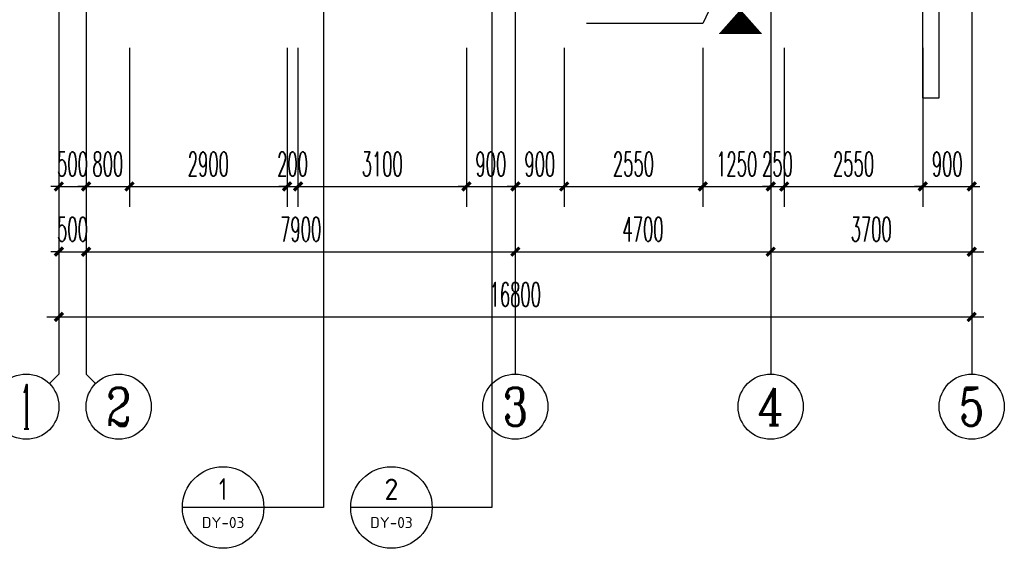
# Model space of a CAD drawing. Extents: x 1779708 to 7299578, y -1121471 to 88434.
# Tile 54 of 100: x 4196195 to 4214317, y -1072048 to -1062326. Entities that reach past the tile are written whole.
import ezdxf
from ezdxf.enums import TextEntityAlignment as Align

# ---------------------------------------------------------------- set-up
doc = ezdxf.new("R2010")
doc.units = 0
doc.header["$LTSCALE"] = 1000
doc.header["$MEASUREMENT"] = 0
doc.linetypes.add('DOTE', pattern=[2.42, 2, -0.2, 0.02, -0.2])
doc.layers.get('0').update_dxf_attribs({"linetype": 'CONTINUOUS'})
doc.layers.get('Defpoints').update_dxf_attribs({"linetype": 'CONTINUOUS'})
for name, color, linetype in [('AXIS', 3, 'CONTINUOUS'), ('AXIS_TEXT', 7, 'CONTINUOUS'), ('DIM_IDEN', 3, 'CONTINUOUS'), ('DIM_LEAD', 3, 'CONTINUOUS'), ('DOTE', 1, 'DOTE'), ('GGSignatureLayer', 7, 'CONTINUOUS'), ('PUB_DIM', 3, 'CONTINUOUS'), ('PUB_TEXT', 7, 'CONTINUOUS'), ('WALL', 255, 'CONTINUOUS')]:
    doc.layers.add(name, color=color, linetype=linetype)
doc.styles.add('_TCH_AXIS', font='COMPLEX', dxfattribs={"bigfont": 'GBCBIG'})
doc.styles.add('_TCH_DIM_T3', font='SIMPLEX.shx', dxfattribs={"width": 0.494118, "bigfont": 'GBCBIG.shx'})
doc.styles.add('COMPLEX', font='COMPLEX')
doc.styles.get("Standard").update_dxf_attribs({"font": 'GBENOR', "bigfont": 'GBCBIG'})
doc.dimstyles.new('_TCH_ARCH&&150', dxfattribs={"dimtxt": 446.25, "dimasz": 150, "dimexe": 375, "dimexo": 450, "dimgap": 189.375, "dimtad": 1, "dimdec": 0, "dimzin": 0, "dimdsep": 46, "dimtxsty": '_TCH_DIM_T3', "dimblk": 'ARCHTICK', "dimcen": 0.09, "dimdle": 225, "dimclrt": 7, "dimazin": 2, "dimtfac": 1, "dimtdec": 0, "dimtix": 1, "dimtmove": 2, "dimatfit": 3, "dimfxl": 250, "dimtolj": 1, "dimtzin": 0, "dimarcsym": 0})

# ---------------------------------------------------------------- blocks, each defined once
blk = doc.blocks.new('_AXISO')
blk.add_circle((0, 0), 0.5)
at = {"layer": 'AXIS_TEXT', "style": 'COMPLEX', "width": 1.041667}
blk.add_attdef('A', text='', height=0.56, dxfattribs=at).set_placement((-0.25, -0.28), (0.25, -0.28), align=Align.FIT)
blk = doc.blocks.new('_ArchTick')
at = {"color": 0, "linetype": 'ByBlock', "const_width": 0.4}
blk.add_lwpolyline([(-0.5, -0.5), (0.5, 0.5)], dxfattribs=at)
blk = doc.blocks.new('*D4544')
at = {"layer": 'AXIS', "color": 0, "lineweight": -2, "transparency": 16777216}
for p, q in [((4196917, -1063293), (4196917, -1068168)), ((4213717, -1063293), (4213717, -1068168)), ((4196692, -1067793), (4213942, -1067793))]:
    blk.add_line(p, q, dxfattribs=at)
at = {"layer": 'Defpoints', "color": 0, "transparency": 16777216}
for p in [(4196917, -1062843), (4213717, -1062843), (4213717, -1067793)]:
    blk.add_point(p, dxfattribs=at)
at = {"layer": 'AXIS', "color": 0, "lineweight": -2, "transparency": 16777216, "xscale": 150, "yscale": 150, "zscale": 150, "rotation": 180}
blk.add_blockref('_ArchTick', (4196917, -1067793), dxfattribs=at)
at = {"layer": 'AXIS', "color": 0, "lineweight": -2, "transparency": 16777216, "xscale": 150, "yscale": 150, "zscale": 150}
blk.add_blockref('_ArchTick', (4213717, -1067793), dxfattribs=at)
at = {"layer": 'AXIS', "color": 7, "transparency": 16777216, "insert": (4205317, -1067381), "char_height": 446.2, "attachment_point": 5, "style": '_TCH_DIM_T3'}
blk.add_mtext('\\A1;16800', dxfattribs=at)
blk = doc.blocks.new('*D4545')
at = {"layer": 'AXIS', "color": 0, "lineweight": -2, "transparency": 16777216}
for p, q in [((4196917, -1063293), (4196917, -1066968)), ((4197417, -1063293), (4197417, -1066968)), ((4196917, -1066593), (4196767, -1066593)), ((4196917, -1066593), (4197417, -1066593)), ((4197417, -1066593), (4197567, -1066593))]:
    blk.add_line(p, q, dxfattribs=at)
at = {"layer": 'Defpoints', "color": 0, "transparency": 16777216}
for p in [(4196917, -1062843), (4197417, -1062843), (4197417, -1066593)]:
    blk.add_point(p, dxfattribs=at)
at = {"layer": 'AXIS', "color": 0, "lineweight": -2, "transparency": 16777216, "xscale": 150, "yscale": 150, "zscale": 150}
blk.add_blockref('_ArchTick', (4196917, -1066593), dxfattribs=at)
at = {"layer": 'AXIS', "color": 0, "lineweight": -2, "transparency": 16777216, "xscale": 150, "yscale": 150, "zscale": 150, "rotation": 180}
blk.add_blockref('_ArchTick', (4197417, -1066593), dxfattribs=at)
at = {"layer": 'AXIS', "color": 7, "transparency": 16777216, "insert": (4197167, -1066181), "char_height": 446.2, "attachment_point": 5, "style": '_TCH_DIM_T3'}
blk.add_mtext('\\A1;500', dxfattribs=at)
blk = doc.blocks.new('*D4546')
at = {"layer": 'AXIS', "color": 0, "lineweight": -2, "transparency": 16777216}
for p, q in [((4197417, -1063293), (4197417, -1066968)), ((4205317, -1063293), (4205317, -1066968)), ((4197192, -1066593), (4205542, -1066593))]:
    blk.add_line(p, q, dxfattribs=at)
at = {"layer": 'Defpoints', "color": 0, "transparency": 16777216}
for p in [(4197417, -1062843), (4205317, -1062843), (4205317, -1066593)]:
    blk.add_point(p, dxfattribs=at)
at = {"layer": 'AXIS', "color": 0, "lineweight": -2, "transparency": 16777216, "xscale": 150, "yscale": 150, "zscale": 150, "rotation": 180}
blk.add_blockref('_ArchTick', (4197417, -1066593), dxfattribs=at)
at = {"layer": 'AXIS', "color": 0, "lineweight": -2, "transparency": 16777216, "xscale": 150, "yscale": 150, "zscale": 150}
blk.add_blockref('_ArchTick', (4205317, -1066593), dxfattribs=at)
at = {"layer": 'AXIS', "color": 7, "transparency": 16777216, "insert": (4201367, -1066181), "char_height": 446.2, "attachment_point": 5, "style": '_TCH_DIM_T3'}
blk.add_mtext('\\A1;7900', dxfattribs=at)
blk = doc.blocks.new('*D4547')
at = {"layer": 'AXIS', "color": 0, "lineweight": -2, "transparency": 16777216}
for p, q in [((4205317, -1063293), (4205317, -1066968)), ((4210017, -1063293), (4210017, -1066968)), ((4205092, -1066593), (4210242, -1066593))]:
    blk.add_line(p, q, dxfattribs=at)
at = {"layer": 'Defpoints', "color": 0, "transparency": 16777216}
for p in [(4205317, -1062843), (4210017, -1062843), (4210017, -1066593)]:
    blk.add_point(p, dxfattribs=at)
at = {"layer": 'AXIS', "color": 0, "lineweight": -2, "transparency": 16777216, "xscale": 150, "yscale": 150, "zscale": 150, "rotation": 180}
blk.add_blockref('_ArchTick', (4205317, -1066593), dxfattribs=at)
at = {"layer": 'AXIS', "color": 0, "lineweight": -2, "transparency": 16777216, "xscale": 150, "yscale": 150, "zscale": 150}
blk.add_blockref('_ArchTick', (4210017, -1066593), dxfattribs=at)
at = {"layer": 'AXIS', "color": 7, "transparency": 16777216, "insert": (4207667, -1066181), "char_height": 446.2, "attachment_point": 5, "style": '_TCH_DIM_T3'}
blk.add_mtext('\\A1;4700', dxfattribs=at)
blk = doc.blocks.new('*D4548')
at = {"layer": 'AXIS', "color": 0, "lineweight": -2, "transparency": 16777216}
for p, q in [((4210017, -1063293), (4210017, -1066968)), ((4213717, -1063293), (4213717, -1066968)), ((4209792, -1066593), (4213942, -1066593))]:
    blk.add_line(p, q, dxfattribs=at)
at = {"layer": 'Defpoints', "color": 0, "transparency": 16777216}
for p in [(4210017, -1062843), (4213717, -1062843), (4213717, -1066593)]:
    blk.add_point(p, dxfattribs=at)
at = {"layer": 'AXIS', "color": 0, "lineweight": -2, "transparency": 16777216, "xscale": 150, "yscale": 150, "zscale": 150, "rotation": 180}
blk.add_blockref('_ArchTick', (4210017, -1066593), dxfattribs=at)
at = {"layer": 'AXIS', "color": 0, "lineweight": -2, "transparency": 16777216, "xscale": 150, "yscale": 150, "zscale": 150}
blk.add_blockref('_ArchTick', (4213717, -1066593), dxfattribs=at)
at = {"layer": 'AXIS', "color": 7, "transparency": 16777216, "insert": (4211867, -1066181), "char_height": 446.2, "attachment_point": 5, "style": '_TCH_DIM_T3'}
blk.add_mtext('\\A1;3700', dxfattribs=at)
blk = doc.blocks.new('*D5219')
at = {"layer": 'Defpoints', "color": 0, "transparency": 16777216}
for p in [(4212817, -1062393), (4213717, -1062393), (4213717, -1065393)]:
    blk.add_point(p, dxfattribs=at)
at = {"layer": 'PUB_DIM', "color": 0, "lineweight": -2, "transparency": 16777216}
for p, q in [((4212817, -1062843), (4212817, -1065768)), ((4213717, -1062843), (4213717, -1065768)), ((4212817, -1065393), (4212667, -1065393)), ((4212817, -1065393), (4213717, -1065393)), ((4213717, -1065393), (4213867, -1065393))]:
    blk.add_line(p, q, dxfattribs=at)
at = {"layer": 'PUB_DIM', "color": 0, "lineweight": -2, "transparency": 16777216, "xscale": 150, "yscale": 150, "zscale": 150}
blk.add_blockref('_ArchTick', (4212817, -1065393), dxfattribs=at)
at = {"layer": 'PUB_DIM', "color": 0, "lineweight": -2, "transparency": 16777216, "xscale": 150, "yscale": 150, "zscale": 150, "rotation": 180}
blk.add_blockref('_ArchTick', (4213717, -1065393), dxfattribs=at)
at = {"layer": 'PUB_DIM', "color": 7, "transparency": 16777216, "insert": (4213267, -1064981), "char_height": 446.2, "attachment_point": 5, "style": '_TCH_DIM_T3'}
blk.add_mtext('\\A1;900', dxfattribs=at)
blk = doc.blocks.new('*D5220')
at = {"layer": 'Defpoints', "color": 0, "transparency": 16777216}
for p in [(4210267, -1062393), (4212817, -1062393), (4212817, -1065393)]:
    blk.add_point(p, dxfattribs=at)
at = {"layer": 'PUB_DIM', "color": 0, "lineweight": -2, "transparency": 16777216}
for p, q in [((4210267, -1062843), (4210267, -1065768)), ((4212817, -1062843), (4212817, -1065768)), ((4210042, -1065393), (4213042, -1065393))]:
    blk.add_line(p, q, dxfattribs=at)
at = {"layer": 'PUB_DIM', "color": 0, "lineweight": -2, "transparency": 16777216, "xscale": 150, "yscale": 150, "zscale": 150, "rotation": 180}
blk.add_blockref('_ArchTick', (4210267, -1065393), dxfattribs=at)
at = {"layer": 'PUB_DIM', "color": 0, "lineweight": -2, "transparency": 16777216, "xscale": 150, "yscale": 150, "zscale": 150}
blk.add_blockref('_ArchTick', (4212817, -1065393), dxfattribs=at)
at = {"layer": 'PUB_DIM', "color": 7, "transparency": 16777216, "insert": (4211542, -1064981), "char_height": 446.2, "attachment_point": 5, "style": '_TCH_DIM_T3'}
blk.add_mtext('\\A1;2550', dxfattribs=at)
blk = doc.blocks.new('*D5221')
at = {"layer": 'Defpoints', "color": 0, "transparency": 16777216}
for p in [(4210017, -1062393), (4210267, -1062393), (4210267, -1065393)]:
    blk.add_point(p, dxfattribs=at)
at = {"layer": 'PUB_DIM', "color": 0, "lineweight": -2, "transparency": 16777216}
for p, q in [((4210017, -1062843), (4210017, -1065768)), ((4210267, -1062843), (4210267, -1065768)), ((4210017, -1065393), (4209867, -1065393)), ((4210017, -1065393), (4210267, -1065393)), ((4210267, -1065393), (4210417, -1065393))]:
    blk.add_line(p, q, dxfattribs=at)
at = {"layer": 'PUB_DIM', "color": 0, "lineweight": -2, "transparency": 16777216, "xscale": 150, "yscale": 150, "zscale": 150}
blk.add_blockref('_ArchTick', (4210017, -1065393), dxfattribs=at)
at = {"layer": 'PUB_DIM', "color": 0, "lineweight": -2, "transparency": 16777216, "xscale": 150, "yscale": 150, "zscale": 150, "rotation": 180}
blk.add_blockref('_ArchTick', (4210267, -1065393), dxfattribs=at)
at = {"layer": 'PUB_DIM', "color": 7, "transparency": 16777216, "insert": (4210142, -1064981), "char_height": 446.2, "attachment_point": 5, "style": '_TCH_DIM_T3'}
blk.add_mtext('\\A1;250', dxfattribs=at)
blk = doc.blocks.new('*D5222')
at = {"layer": 'Defpoints', "color": 0, "transparency": 16777216}
for p in [(4208767, -1062393), (4210017, -1062393), (4210017, -1065393)]:
    blk.add_point(p, dxfattribs=at)
at = {"layer": 'PUB_DIM', "color": 0, "lineweight": -2, "transparency": 16777216}
for p, q in [((4208767, -1062843), (4208767, -1065768)), ((4210017, -1062843), (4210017, -1065768)), ((4208542, -1065393), (4210242, -1065393))]:
    blk.add_line(p, q, dxfattribs=at)
at = {"layer": 'PUB_DIM', "color": 0, "lineweight": -2, "transparency": 16777216, "xscale": 150, "yscale": 150, "zscale": 150, "rotation": 180}
blk.add_blockref('_ArchTick', (4208767, -1065393), dxfattribs=at)
at = {"layer": 'PUB_DIM', "color": 0, "lineweight": -2, "transparency": 16777216, "xscale": 150, "yscale": 150, "zscale": 150}
blk.add_blockref('_ArchTick', (4210017, -1065393), dxfattribs=at)
at = {"layer": 'PUB_DIM', "color": 7, "transparency": 16777216, "insert": (4209392, -1064981), "char_height": 446.2, "attachment_point": 5, "style": '_TCH_DIM_T3'}
blk.add_mtext('\\A1;1250', dxfattribs=at)
blk = doc.blocks.new('*D5223')
at = {"layer": 'Defpoints', "color": 0, "transparency": 16777216}
for p in [(4206217, -1062393), (4208767, -1062393), (4208767, -1065393)]:
    blk.add_point(p, dxfattribs=at)
at = {"layer": 'PUB_DIM', "color": 0, "lineweight": -2, "transparency": 16777216}
for p, q in [((4206217, -1062843), (4206217, -1065768)), ((4208767, -1062843), (4208767, -1065768)), ((4205992, -1065393), (4208992, -1065393))]:
    blk.add_line(p, q, dxfattribs=at)
at = {"layer": 'PUB_DIM', "color": 0, "lineweight": -2, "transparency": 16777216, "xscale": 150, "yscale": 150, "zscale": 150, "rotation": 180}
blk.add_blockref('_ArchTick', (4206217, -1065393), dxfattribs=at)
at = {"layer": 'PUB_DIM', "color": 0, "lineweight": -2, "transparency": 16777216, "xscale": 150, "yscale": 150, "zscale": 150}
blk.add_blockref('_ArchTick', (4208767, -1065393), dxfattribs=at)
at = {"layer": 'PUB_DIM', "color": 7, "transparency": 16777216, "insert": (4207492, -1064981), "char_height": 446.2, "attachment_point": 5, "style": '_TCH_DIM_T3'}
blk.add_mtext('\\A1;2550', dxfattribs=at)
blk = doc.blocks.new('*D5224')
at = {"layer": 'Defpoints', "color": 0, "transparency": 16777216}
for p in [(4205317, -1062393), (4206217, -1062393), (4206217, -1065393)]:
    blk.add_point(p, dxfattribs=at)
at = {"layer": 'PUB_DIM', "color": 0, "lineweight": -2, "transparency": 16777216}
for p, q in [((4205317, -1062843), (4205317, -1065768)), ((4206217, -1062843), (4206217, -1065768)), ((4205317, -1065393), (4205167, -1065393)), ((4205317, -1065393), (4206217, -1065393)), ((4206217, -1065393), (4206367, -1065393))]:
    blk.add_line(p, q, dxfattribs=at)
at = {"layer": 'PUB_DIM', "color": 0, "lineweight": -2, "transparency": 16777216, "xscale": 150, "yscale": 150, "zscale": 150}
blk.add_blockref('_ArchTick', (4205317, -1065393), dxfattribs=at)
at = {"layer": 'PUB_DIM', "color": 0, "lineweight": -2, "transparency": 16777216, "xscale": 150, "yscale": 150, "zscale": 150, "rotation": 180}
blk.add_blockref('_ArchTick', (4206217, -1065393), dxfattribs=at)
at = {"layer": 'PUB_DIM', "color": 7, "transparency": 16777216, "insert": (4205767, -1064981), "char_height": 446.2, "attachment_point": 5, "style": '_TCH_DIM_T3'}
blk.add_mtext('\\A1;900', dxfattribs=at)
blk = doc.blocks.new('*D5225')
at = {"layer": 'Defpoints', "color": 0, "transparency": 16777216}
for p in [(4204417, -1062393), (4205317, -1062393), (4205317, -1065393)]:
    blk.add_point(p, dxfattribs=at)
at = {"layer": 'PUB_DIM', "color": 0, "lineweight": -2, "transparency": 16777216}
for p, q in [((4204417, -1062843), (4204417, -1065768)), ((4205317, -1062843), (4205317, -1065768)), ((4204417, -1065393), (4204267, -1065393)), ((4204417, -1065393), (4205317, -1065393)), ((4205317, -1065393), (4205467, -1065393))]:
    blk.add_line(p, q, dxfattribs=at)
at = {"layer": 'PUB_DIM', "color": 0, "lineweight": -2, "transparency": 16777216, "xscale": 150, "yscale": 150, "zscale": 150}
blk.add_blockref('_ArchTick', (4204417, -1065393), dxfattribs=at)
at = {"layer": 'PUB_DIM', "color": 0, "lineweight": -2, "transparency": 16777216, "xscale": 150, "yscale": 150, "zscale": 150, "rotation": 180}
blk.add_blockref('_ArchTick', (4205317, -1065393), dxfattribs=at)
at = {"layer": 'PUB_DIM', "color": 7, "transparency": 16777216, "insert": (4204867, -1064981), "char_height": 446.2, "attachment_point": 5, "style": '_TCH_DIM_T3'}
blk.add_mtext('\\A1;900', dxfattribs=at)
blk = doc.blocks.new('*D5226')
at = {"layer": 'Defpoints', "color": 0, "transparency": 16777216}
for p in [(4201317, -1062393), (4204417, -1062393), (4204417, -1065393)]:
    blk.add_point(p, dxfattribs=at)
at = {"layer": 'PUB_DIM', "color": 0, "lineweight": -2, "transparency": 16777216}
for p, q in [((4201317, -1062843), (4201317, -1065768)), ((4204417, -1062843), (4204417, -1065768)), ((4201092, -1065393), (4204642, -1065393))]:
    blk.add_line(p, q, dxfattribs=at)
at = {"layer": 'PUB_DIM', "color": 0, "lineweight": -2, "transparency": 16777216, "xscale": 150, "yscale": 150, "zscale": 150, "rotation": 180}
blk.add_blockref('_ArchTick', (4201317, -1065393), dxfattribs=at)
at = {"layer": 'PUB_DIM', "color": 0, "lineweight": -2, "transparency": 16777216, "xscale": 150, "yscale": 150, "zscale": 150}
blk.add_blockref('_ArchTick', (4204417, -1065393), dxfattribs=at)
at = {"layer": 'PUB_DIM', "color": 7, "transparency": 16777216, "insert": (4202867, -1064981), "char_height": 446.2, "attachment_point": 5, "style": '_TCH_DIM_T3'}
blk.add_mtext('\\A1;3100', dxfattribs=at)
blk = doc.blocks.new('*D5227')
at = {"layer": 'Defpoints', "color": 0, "transparency": 16777216}
for p in [(4201117, -1062393), (4201317, -1062393), (4201317, -1065393)]:
    blk.add_point(p, dxfattribs=at)
at = {"layer": 'PUB_DIM', "color": 0, "lineweight": -2, "transparency": 16777216}
for p, q in [((4201117, -1062843), (4201117, -1065768)), ((4201317, -1062843), (4201317, -1065768)), ((4201117, -1065393), (4200967, -1065393)), ((4201117, -1065393), (4201317, -1065393)), ((4201317, -1065393), (4201467, -1065393))]:
    blk.add_line(p, q, dxfattribs=at)
at = {"layer": 'PUB_DIM', "color": 0, "lineweight": -2, "transparency": 16777216, "xscale": 150, "yscale": 150, "zscale": 150}
blk.add_blockref('_ArchTick', (4201117, -1065393), dxfattribs=at)
at = {"layer": 'PUB_DIM', "color": 0, "lineweight": -2, "transparency": 16777216, "xscale": 150, "yscale": 150, "zscale": 150, "rotation": 180}
blk.add_blockref('_ArchTick', (4201317, -1065393), dxfattribs=at)
at = {"layer": 'PUB_DIM', "color": 7, "transparency": 16777216, "insert": (4201217, -1064981), "char_height": 446.2, "attachment_point": 5, "style": '_TCH_DIM_T3'}
blk.add_mtext('\\A1;200', dxfattribs=at)
blk = doc.blocks.new('*D5228')
at = {"layer": 'Defpoints', "color": 0, "transparency": 16777216}
for p in [(4198217, -1062393), (4201117, -1062393), (4201117, -1065393)]:
    blk.add_point(p, dxfattribs=at)
at = {"layer": 'PUB_DIM', "color": 0, "lineweight": -2, "transparency": 16777216}
for p, q in [((4198217, -1062843), (4198217, -1065768)), ((4201117, -1062843), (4201117, -1065768)), ((4197992, -1065393), (4201342, -1065393))]:
    blk.add_line(p, q, dxfattribs=at)
at = {"layer": 'PUB_DIM', "color": 0, "lineweight": -2, "transparency": 16777216, "xscale": 150, "yscale": 150, "zscale": 150, "rotation": 180}
blk.add_blockref('_ArchTick', (4198217, -1065393), dxfattribs=at)
at = {"layer": 'PUB_DIM', "color": 0, "lineweight": -2, "transparency": 16777216, "xscale": 150, "yscale": 150, "zscale": 150}
blk.add_blockref('_ArchTick', (4201117, -1065393), dxfattribs=at)
at = {"layer": 'PUB_DIM', "color": 7, "transparency": 16777216, "insert": (4199667, -1064981), "char_height": 446.2, "attachment_point": 5, "style": '_TCH_DIM_T3'}
blk.add_mtext('\\A1;2900', dxfattribs=at)
blk = doc.blocks.new('*D5229')
at = {"layer": 'Defpoints', "color": 0, "transparency": 16777216}
for p in [(4197417, -1062393), (4198217, -1062393), (4198217, -1065393)]:
    blk.add_point(p, dxfattribs=at)
at = {"layer": 'PUB_DIM', "color": 0, "lineweight": -2, "transparency": 16777216}
for p, q in [((4197417, -1062843), (4197417, -1065768)), ((4198217, -1062843), (4198217, -1065768)), ((4197417, -1065393), (4197267, -1065393)), ((4197417, -1065393), (4198217, -1065393)), ((4198217, -1065393), (4198367, -1065393))]:
    blk.add_line(p, q, dxfattribs=at)
at = {"layer": 'PUB_DIM', "color": 0, "lineweight": -2, "transparency": 16777216, "xscale": 150, "yscale": 150, "zscale": 150}
blk.add_blockref('_ArchTick', (4197417, -1065393), dxfattribs=at)
at = {"layer": 'PUB_DIM', "color": 0, "lineweight": -2, "transparency": 16777216, "xscale": 150, "yscale": 150, "zscale": 150, "rotation": 180}
blk.add_blockref('_ArchTick', (4198217, -1065393), dxfattribs=at)
at = {"layer": 'PUB_DIM', "color": 7, "transparency": 16777216, "insert": (4197817, -1064981), "char_height": 446.2, "attachment_point": 5, "style": '_TCH_DIM_T3'}
blk.add_mtext('\\A1;800', dxfattribs=at)
blk = doc.blocks.new('*D5230')
at = {"layer": 'Defpoints', "color": 0, "transparency": 16777216}
for p in [(4196917, -1062393), (4197417, -1062393), (4197417, -1065393)]:
    blk.add_point(p, dxfattribs=at)
at = {"layer": 'PUB_DIM', "color": 0, "lineweight": -2, "transparency": 16777216}
for p, q in [((4196917, -1062843), (4196917, -1065768)), ((4197417, -1062843), (4197417, -1065768)), ((4196917, -1065393), (4196767, -1065393)), ((4196917, -1065393), (4197417, -1065393)), ((4197417, -1065393), (4197567, -1065393))]:
    blk.add_line(p, q, dxfattribs=at)
at = {"layer": 'PUB_DIM', "color": 0, "lineweight": -2, "transparency": 16777216, "xscale": 150, "yscale": 150, "zscale": 150}
blk.add_blockref('_ArchTick', (4196917, -1065393), dxfattribs=at)
at = {"layer": 'PUB_DIM', "color": 0, "lineweight": -2, "transparency": 16777216, "xscale": 150, "yscale": 150, "zscale": 150, "rotation": 180}
blk.add_blockref('_ArchTick', (4197417, -1065393), dxfattribs=at)
at = {"layer": 'PUB_DIM', "color": 7, "transparency": 16777216, "insert": (4197167, -1064981), "char_height": 446.2, "attachment_point": 5, "style": '_TCH_DIM_T3'}
blk.add_mtext('\\A1;500', dxfattribs=at)

msp = doc.modelspace()

# ---------------------------------------------------------------- linework, layer by layer
at = {"layer": 'AXIS'}
for p, q in [((4196917.1, -1062843.3), (4196917.1, -1068843.3)), ((4197417.1, -1062843.3), (4197417.1, -1068843.3)), ((4205317.1, -1062843.3), (4205317.1, -1068843.3)), ((4210017.1, -1062843.3), (4210017.1, -1068843.3)), ((4213717.1, -1062843.3), (4213717.1, -1068843.3)), ((4196741.4, -1069019.1), (4196917.1, -1068843.3)), ((4197592.8, -1069019.1), (4197417.1, -1068843.3))]:
    msp.add_line(p, q, dxfattribs=at)
at = {"layer": 'DIM_IDEN'}
for p, q in [((4201786.6, -1060488.1), (4201786.6, -1071298)), ((4204884.5, -1060488.1), (4204884.5, -1071298)), ((4200689, -1071298), (4199189, -1071298)), ((4201786.6, -1071298), (4200689, -1071298)), ((4203786.9, -1071298), (4202286.9, -1071298)), ((4204884.5, -1071298), (4203786.9, -1071298))]:
    msp.add_line(p, q, dxfattribs=at)
for centre in [(4199939, -1071298), (4203036.9, -1071298)]:
    msp.add_circle(centre, 750, dxfattribs=at)
at = {"layer": 'DIM_LEAD'}
for p, q in [((4209517.1, -1060843.3), (4208767.1, -1062393.3)), ((4208767.1, -1062393.3), (4206629.7, -1062393.3))]:
    msp.add_line(p, q, dxfattribs=at)
at = {"layer": 'DOTE'}
for p, q in [((4196917.1, -920843.3), (4196917.1, -1062843.3)), ((4197417.1, -920843.3), (4197417.1, -1062843.3)), ((4205317.1, -920843.3), (4205317.1, -1062843.3)), ((4210017.1, -920843.3), (4210017.1, -1062843.3)), ((4213717.1, -920843.3), (4213717.1, -1062843.3))]:
    msp.add_line(p, q, dxfattribs=at)
at = {"layer": 'GGSignatureLayer'}
msp.add_lwpolyline([(4209461.2, -1062138.8, 0, 800, 0), (4209461.2, -1062588.6, 800, 800, 0)], format="xyseb", dxfattribs=at)
at = {"layer": 'WALL'}
for p, q in [((4212817.1, -1063766.3), (4212817.1, -1060543.3)), ((4213117.1, -1063766.3), (4213117.1, -1060843.3)), ((4212817.1, -1063766.3), (4213117.1, -1063766.3))]:
    msp.add_line(p, q, dxfattribs=at)

# ---------------------------------------------------------------- block references
at = {"layer": 'AXIS'}
ref = msp.add_blockref('_AXISO', (4196317.1, -1069443.3), dxfattribs=dict(at, xscale=1200, yscale=1200, zscale=1200))
ref.add_attrib('A', '1', dxfattribs={"layer": 'AXIS_TEXT', "height": 817.2, "style": '_TCH_AXIS', "width": 0.555556}).set_placement((4196219.8, -1069851.9), (4196414.4, -1069851.9), align=Align.FIT)
ref = msp.add_blockref('_AXISO', (4198017.1, -1069443.3), dxfattribs=dict(at, xscale=1200, yscale=1200, zscale=1200))
ref.add_attrib('A', '2', dxfattribs={"layer": 'AXIS_TEXT', "height": 698.9, "style": '_TCH_AXIS'}).set_placement((4197784.1, -1069792.8), (4198250.1, -1069792.8), align=Align.FIT)
ref = msp.add_blockref('_AXISO', (4205317.1, -1069443.3), dxfattribs=dict(at, xscale=1200, yscale=1200, zscale=1200))
ref.add_attrib('A', '3', dxfattribs={"layer": 'AXIS_TEXT', "height": 698.9, "style": '_TCH_AXIS'}).set_placement((4205084.1, -1069792.8), (4205550.1, -1069792.8), align=Align.FIT)
ref = msp.add_blockref('_AXISO', (4210017.1, -1069443.3), dxfattribs=dict(at, xscale=1200, yscale=1200, zscale=1200))
ref.add_attrib('A', '4', dxfattribs={"layer": 'AXIS_TEXT', "height": 683.5, "style": '_TCH_AXIS', "width": 0.9375}).set_placement((4209773, -1069785.1), (4210261.2, -1069785.1), align=Align.FIT)
ref = msp.add_blockref('_AXISO', (4213717.1, -1069443.3), dxfattribs=dict(at, xscale=1200, yscale=1200, zscale=1200))
ref.add_attrib('A', '5', dxfattribs={"layer": 'AXIS_TEXT', "height": 698.9, "style": '_TCH_AXIS'}).set_placement((4213484.1, -1069792.8), (4213950.1, -1069792.8), align=Align.FIT)

# ---------------------------------------------------------------- texts
at = {"layer": 'PUB_TEXT', "color": 7}
for s, height, width, p, p2 in [('1', 403.5, 0.995924, (4199864.9, -1071160.9), (4200013, -1071160.9)), ('2', 391.9, 0.995924, (4202907.6, -1071159.3), (4203166.1, -1071159.3)), ('DY-03', 201.97, 1.022865, (4199547.6, -1071675.1), (4200330.3, -1071675.1)), ('DY-03', 201.97, 1.022865, (4202645.5, -1071675.1), (4203428.2, -1071675.1))]:
    msp.add_text(s, height=height, dxfattribs=dict(at, width=width)).set_placement(p, p2, align=Align.FIT)

# ---------------------------------------------------------------- dimensions: what is measured, and where the dimension line sits
at = {"layer": 'AXIS'}
for p1, p2, distance, picture, middle in [((4196917.1, -1062843.3), (4197417.1, -1062843.3), -3750, '*D4545', (4197167.1, -1066180.8)), ((4196917.1, -1062843.3), (4213717.1, -1062843.3), -4950, '*D4544', (4205317.1, -1067380.8)), ((4197417.1, -1062843.3), (4205317.1, -1062843.3), -3750, '*D4546', (4201367.1, -1066180.8)), ((4205317.1, -1062843.3), (4210017.1, -1062843.3), -3750, '*D4547', (4207667.1, -1066180.8)), ((4210017.1, -1062843.3), (4213717.1, -1062843.3), -3750, '*D4548', (4211867.1, -1066180.8))]:
    dim = msp.add_aligned_dim(p1=p1, p2=p2, distance=distance, dimstyle='_TCH_ARCH&&150', dxfattribs=at)
    dim.commit()
    dim.dimension.update_dxf_attribs({"geometry": picture, "text_midpoint": middle})
at = {"layer": 'PUB_DIM'}
for p1, p2, picture, middle in [((4196917.1, -1062393.3), (4197417.1, -1062393.3), '*D5230', (4197167.1, -1064980.8)), ((4197417.1, -1062393.3), (4198217.1, -1062393.3), '*D5229', (4197817.1, -1064980.8)), ((4198217.1, -1062393.3), (4201117.1, -1062393.3), '*D5228', (4199667.1, -1064980.8)), ((4201117.1, -1062393.3), (4201317.1, -1062393.3), '*D5227', (4201217.1, -1064980.8)), ((4201317.1, -1062393.3), (4204417.1, -1062393.3), '*D5226', (4202867.1, -1064980.8)), ((4204417.1, -1062393.3), (4205317.1, -1062393.3), '*D5225', (4204867.1, -1064980.8)), ((4205317.1, -1062393.3), (4206217.1, -1062393.3), '*D5224', (4205767.1, -1064980.8)), ((4206217.1, -1062393.3), (4208767.1, -1062393.3), '*D5223', (4207492.1, -1064980.8)), ((4208767.1, -1062393.3), (4210017.1, -1062393.3), '*D5222', (4209392.1, -1064980.8)), ((4210017.1, -1062393.3), (4210267.1, -1062393.3), '*D5221', (4210142.1, -1064980.8)), ((4210267.1, -1062393.3), (4212817.1, -1062393.3), '*D5220', (4211542.1, -1064980.8)), ((4212817.1, -1062393.3), (4213717.1, -1062393.3), '*D5219', (4213267.1, -1064980.8))]:
    dim = msp.add_aligned_dim(p1=p1, p2=p2, distance=-3000, dimstyle='_TCH_ARCH&&150', dxfattribs=at)
    dim.commit()
    dim.dimension.update_dxf_attribs({"geometry": picture, "text_midpoint": middle})

doc.saveas('drawing.dxf')
